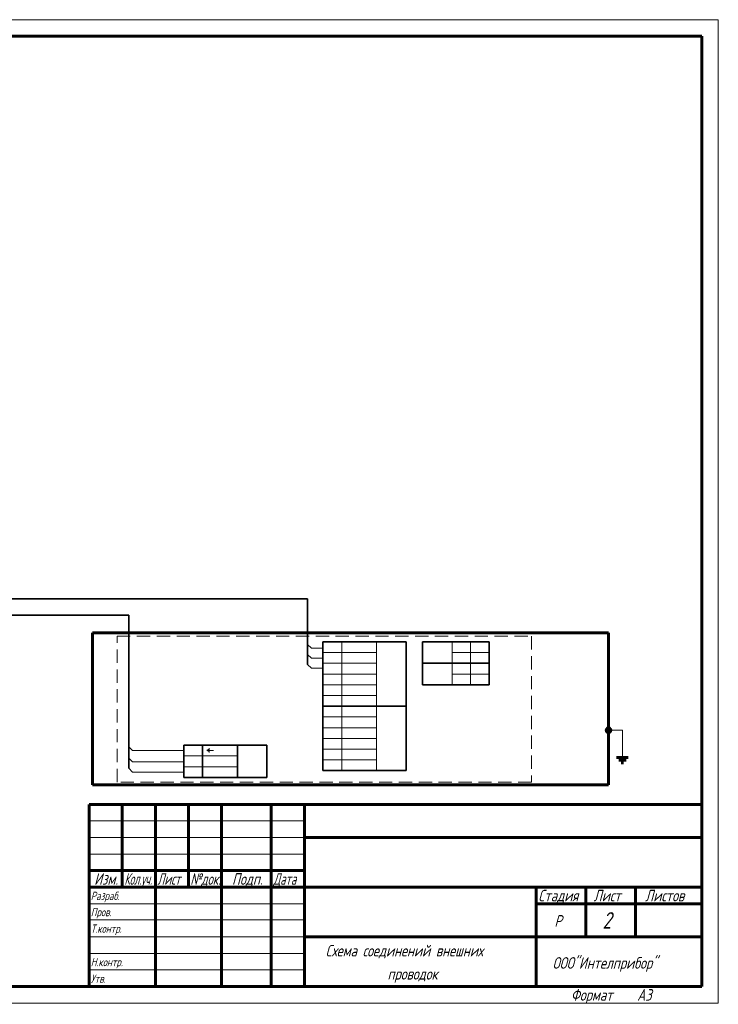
# Model space of a CAD drawing. Header units: millimetres. Extents: x 0 to 840, y 0 to 297.
# Tile 3 of 3: x 629 to 840, y 0 to 297. Entities that reach past the tile are written whole.
import ezdxf

# ---------------------------------------------------------------- set-up
doc = ezdxf.new("R2010")
doc.units = ezdxf.units.MM
for name, pattern in [('K5LT32768', [0]), ('K5LT32769', [0]), ('K5LT32770', [6, 4, -2]), ('K5LT_BASIC', [0]), ('K5LT_THIN', [0])]:
    doc.linetypes.add(name, pattern=pattern)
doc.layers.add('FOR', color=7, linetype='Continuous', true_color=0xffffff)
doc.layers.add('Системный слой', color=7, linetype='Continuous')
doc.styles.add('KTEXTSTYLE', font='gost_au.shx', dxfattribs={"width": 0.96, "height": 5})

# ---------------------------------------------------------------- blocks, each defined once
blk = doc.blocks.new('U17')
at = {"layer": 'Системный слой', "true_color": 0xffffff}
h = blk.add_hatch(color=7, dxfattribs=at)
h.paths.add_polyline_path([(807.34, 82.89), (806.34, 81.9), (806.84, 81.7), (807.34, 81.9), (807.54, 82.4)])
h.paths.add_polyline_path([(806.34, 81.9), (807.34, 82.89), (806.84, 83.1), (806.34, 82.89), (806.14, 82.4)])
at = {"layer": 'Системный слой', "color": 5, "linetype": 'K5LT_BASIC', "lineweight": 60, "true_color": 0x0000ff}
for p, q in [((806.14, 81.7), (807.54, 83.1)), ((809.27, 74.21), (812.78, 74.21)), ((809.92, 73.39), (812.13, 73.39)), ((810.71, 72.6), (811.34, 72.6))]:
    blk.add_line(p, q, dxfattribs=at)
at = {"layer": 'Системный слой', "color": 7, "linetype": 'K5LT_THIN', "lineweight": 18}
for p in [(807.54, 82.4), (811.02, 74.71)]:
    blk.add_line(p, (811.02, 82.4), dxfattribs=at)
at = {"layer": 'Системный слой', "color": 5, "linetype": 'K5LT_BASIC', "lineweight": 60, "true_color": 0x0000ff}
blk.add_circle((806.84, 82.4), 0.701, dxfattribs=at)

msp = doc.modelspace()

# ---------------------------------------------------------------- linework, layer by layer
at = {"color": 7, "linetype": 'K5LT_THIN', "lineweight": 18}
for p, q in [((420, 297), (840, 297)), ((650, 55), (715, 55)), ((650, 50), (715, 50)), ((650, 45), (715, 45)), ((650, 30), (715, 30)), ((650, 25.18), (715, 25.18)), ((650, 20), (715, 20)), ((650, 15), (715, 15)), ((650, 10), (715, 10)), ((840, 0), (420, 0))]:
    msp.add_line(p, q, dxfattribs=at)
at = {"color": 5, "linetype": 'K5LT_BASIC', "lineweight": 60, "true_color": 0x0000ff}
for p, q in [((440, 292), (835, 292)), ((835, 292), (835, 5)), ((650, 60), (835, 60)), ((650, 5), (650, 60)), ((660, 55), (660, 60)), ((670, 5), (670, 60)), ((680, 55), (680, 60)), ((690, 5), (690, 60)), ((705, 5), (705, 60)), ((715, 5), (715, 60)), ((660, 50), (660, 55)), ((680, 50), (680, 55)), ((660, 45), (660, 50)), ((680, 45), (680, 50)), ((715, 50), (785, 50)), ((785, 50), (835, 50)), ((660, 40), (660, 45)), ((680, 40), (680, 45)), ((650, 40), (670, 40)), ((660, 35), (660, 40)), ((670, 40), (690, 40)), ((680, 35), (680, 40)), ((690, 40), (705, 40)), ((705, 40), (715, 40)), ((650, 35), (670, 35)), ((670, 35), (690, 35)), ((690, 35), (705, 35)), ((705, 35), (715, 35)), ((715, 35), (785, 35)), ((785, 35), (835, 35)), ((785, 20), (785, 35)), ((800, 20), (800, 35)), ((815, 20), (815, 35)), ((785, 30), (800, 30)), ((800, 30), (815, 30)), ((815, 30), (835, 30)), ((715, 20), (785, 20)), ((785, 5), (785, 20)), ((785, 20), (835, 20)), ((835, 5), (440, 5))]:
    msp.add_line(p, q, dxfattribs=at)
at = {"layer": 'FOR', "color": 7, "linetype": 'K5LT_THIN', "lineweight": 18}
msp.add_line((840, 0), (840, 297), dxfattribs=at)
at = {"layer": 'Системный слой', "color": 7, "linetype": 'K5LT32768', "lineweight": 35}
for p, q in [((537.75, 122.14), (715.98, 122.14)), ((715.98, 122.14), (715.98, 102.3)), ((545.01, 117.14), (661.98, 117.14)), ((661.98, 117.14), (661.98, 70.94)), ((745.71, 109.1), (720.6, 109.1)), ((720.6, 70.22), (720.6, 109.1)), ((745.71, 70.22), (745.71, 109.1)), ((750.71, 109.1), (770.82, 109.1)), ((750.71, 96.14), (750.71, 109.1)), ((770.82, 96.14), (770.82, 109.1)), ((750.71, 102.62), (770.82, 102.62)), ((750.71, 96.14), (770.82, 96.14)), ((720.6, 89.66), (745.71, 89.66)), ((678.6, 68.16), (678.6, 77.88)), ((678.6, 77.88), (703.71, 77.88)), ((684.27, 77.88), (684.27, 68.16)), ((694.8, 77.88), (694.8, 68.16)), ((703.71, 68.16), (703.71, 77.88)), ((745.71, 70.22), (720.6, 70.22)), ((703.71, 68.16), (678.6, 68.16))]:
    msp.add_line(p, q, dxfattribs=at)
at = {"layer": 'Системный слой', "color": 5, "linetype": 'K5LT_BASIC', "lineweight": 60, "true_color": 0x0000ff}
for p, q in [((651.01, 111.84), (651.01, 65.88)), ((806.84, 111.84), (651.01, 111.84)), ((806.84, 65.88), (806.84, 111.84)), ((651.01, 65.88), (806.84, 65.88))]:
    msp.add_line(p, q, dxfattribs=at)
at = {"layer": 'Системный слой', "color": 5, "linetype": 'K5LT32770', "lineweight": 15, "true_color": 0x0000ff}
for p, q in [((658.44, 110.77), (783.55, 110.77)), ((658.44, 66.77), (658.44, 110.77)), ((783.55, 110.77), (783.55, 66.77)), ((783.55, 66.77), (658.44, 66.77))]:
    msp.add_line(p, q, dxfattribs=at)
at = {"layer": 'Системный слой', "color": 7, "linetype": 'K5LT_THIN', "lineweight": 18}
for p, q in [((715.98, 108.3), (717.12, 107.16)), ((720.6, 107.16), (717.12, 107.16)), ((715.98, 105.3), (717.12, 104.16)), ((720.6, 104.16), (717.12, 104.16)), ((715.98, 102.3), (717.12, 101.16)), ((720.6, 101.16), (717.12, 101.16)), ((661.98, 77.4), (663.12, 76.26)), ((678.6, 76.26), (663.12, 76.26)), ((685.68, 76.33), (685.68, 76.44)), ((685.68, 76.33), (685.68, 76.21)), ((685.94, 76.33), (685.94, 76.66)), ((685.94, 76.33), (685.94, 76)), ((686.23, 76.33), (686.23, 76.99)), ((686.23, 76.33), (686.23, 75.67)), ((687.56, 76.33), (686.23, 76.33)), ((661.98, 74), (663.12, 72.86)), ((678.6, 72.86), (663.12, 72.86)), ((661.98, 70.94), (663.12, 69.79)), ((678.6, 69.79), (663.12, 69.79))]:
    msp.add_line(p, q, dxfattribs=at)
at = {"layer": 'Системный слой', "color": 18, "linetype": 'K5LT32769', "lineweight": 15, "true_color": 0x010101}
for p, q in [((726.27, 109.1), (726.27, 70.22)), ((736.8, 109.1), (736.8, 99.38)), ((770.82, 109.1), (759.62, 109.1)), ((759.62, 109.1), (759.62, 102.62)), ((765.15, 109.1), (765.15, 96.14)), ((736.8, 105.86), (720.6, 105.86)), ((759.62, 105.86), (770.82, 105.86)), ((736.8, 102.62), (720.6, 102.62)), ((750.71, 102.62), (770.82, 102.62)), ((770.82, 102.62), (759.62, 102.62)), ((759.62, 102.62), (759.62, 96.14)), ((720.6, 99.38), (736.8, 99.38)), ((736.8, 99.38), (720.6, 99.38)), ((736.8, 99.38), (736.8, 89.66)), ((759.62, 99.38), (770.82, 99.38)), ((736.8, 96.14), (720.6, 96.14)), ((736.8, 92.9), (720.6, 92.9)), ((736.8, 89.66), (720.6, 89.66)), ((736.8, 89.66), (736.8, 79.94)), ((736.8, 86.42), (720.6, 86.42)), ((736.8, 83.18), (720.6, 83.18)), ((736.8, 79.94), (720.6, 79.94)), ((736.8, 79.94), (736.8, 70.22)), ((694.8, 74.64), (678.6, 74.64)), ((736.8, 76.7), (720.6, 76.7)), ((694.8, 71.4), (678.6, 71.4)), ((736.8, 73.46), (720.6, 73.46))]:
    msp.add_line(p, q, dxfattribs=at)

# ---------------------------------------------------------------- block references
at = {"layer": 'Системный слой'}
msp.add_blockref('U17', (0, 0), dxfattribs=at)

# ---------------------------------------------------------------- texts
at = {"color": 7, "char_height": 2.5, "attachment_point": 1, "style": 'KTEXTSTYLE'}
for s, insert in [('\\H3.5;\\W0.965;\\Q15;\\Q15;Изм.', (651.53, 39.23)), ('\\H3.5;\\W0.965;\\Q15;\\Q15;\\W0.735;Кол.уч.', (660.65, 39.23)), ('\\H3.5;\\W0.965;\\Q15;\\Q15;\\W0.816;Лист', (670.6, 39.23)), ('\\H3.5;\\W0.965;\\Q15;\\Q15;\\W0.859;№док.', (680.57, 39.23)), ('\\H3.5;\\W0.965;\\Q15;\\Q15;Подп.', (693.15, 39.23)), ('\\H3.5;\\W0.965;\\Q15;\\Q15;\\W0.816;Дата', (705.6, 39.23)), ('\\H3.5;\\W0.965;\\Q15;\\Q15;\\H2.50;Разраб.', (650.5, 33.63)), ('\\H3.5;\\W0.965;\\Q15;\\Q15;Стадия', (785.66, 34.23)), ('\\H3.5;\\W0.965;\\Q15;\\Q15;Лист', (802.33, 34.23)), ('\\H3.5;\\W0.965;\\Q15;\\Q15;Листов', (817.88, 34.23)), ('\\H3.5;\\W0.965;\\Q15;\\Q15;\\H2.50;Пров.', (650.5, 28.73)), ('\\H3.5;\\W0.965;\\Q15;\\Q15;\\H5.00;2', (805, 27.47)), ('\\H3.5;\\W0.965;\\Q15;\\Q15;Р', (790.52, 26.58)), ('\\H3.5;\\W0.965;\\Q15;\\Q15;\\H2.50;Т.контр.', (650.5, 23.73)), ('\\H3.5;\\W0.965;\\Q15;\\Q15;Схема соединений внешних', (721.44, 17.58)), ('\\H3.5;\\W0.965;\\Q15;\\Q15;\\H2.50;Н.контр.', (650.5, 13.63)), ('\\H3.5;\\W0.965;\\Q15;\\Q15;ООО"Интелприбор"', (789.96, 13.88)), ('\\H3.5;\\W0.965;\\Q15;\\Q15;проводок', (740.1, 10.58)), ('\\H3.5;\\W0.965;\\Q15;\\Q15;\\H2.50;Утв.', (650.5, 8.63)), ('\\H3.5;\\W0.965;\\Q15;\\Q15;Формат', (795.5, 4.23)), ('\\H3.5;\\W0.965;\\Q15;\\Q15;A3', (815.5, 4.23))]:
    msp.add_mtext(s, dxfattribs=dict(at, insert=insert))

doc.saveas('drawing.dxf')
